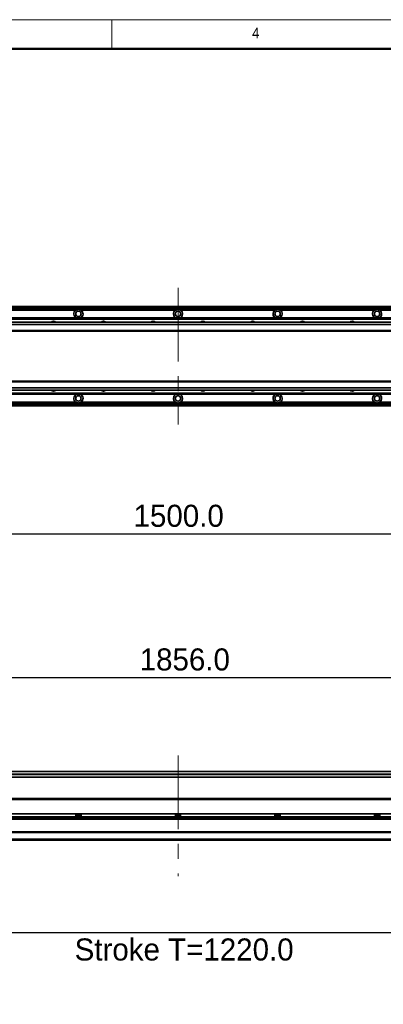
# Model space of a CAD drawing. Header units: millimetres. Extents: x 35 to 2905, y 35 to 2044.
# Tile 6 of 10: x 1009 to 1447, y 858 to 2044. Entities that reach past the tile are written whole.
import ezdxf

# ---------------------------------------------------------------- set-up
doc = ezdxf.new("R2010")
doc.units = ezdxf.units.MM
doc.header["$LTSCALE"] = 7
doc.header["$PDSIZE"] = -1
doc.linetypes.add('CENTERX2', pattern=[20.32, 12.7, -2.54, 2.54, -2.54])
doc.layers.add('黑色实线', color=7, linetype='Continuous')
doc.styles.add('SLDTEXTSTYLE1', font='Gothic.ttf', dxfattribs={"width": 0.913})
doc.styles.add('SLDTEXTSTYLE8', font='txt')
doc.dimstyles.new('SLDDIMSTYLE3', dxfattribs={"dimtxt": 26.6, "dimasz": 14, "dimexe": 0, "dimexo": 0.0625, "dimgap": 6.65, "dimtad": 2, "dimdec": 1, "dimrnd": 1e-09, "dimzin": 4, "dimdsep": 46, "dimtxsty": 'SLDTEXTSTYLE8', "dimsah": 1, "dimcen": 0.09, "dimadec": 0, "dimazin": 1, "dimtfac": 1, "dimtdec": 1, "dimtofl": 0, "dimtmove": 0, "dimatfit": 3, "dimfxl": 0, "dimfrac": 2, "dimtolj": 1, "dimtzin": 12, "dimarcsym": 0})

# ---------------------------------------------------------------- blocks, each defined once
blk = doc.blocks.new('_D_20')
at = {"layer": '黑色实线'}
for p, q in [((1949.8, 1507.1), (1949.8, 1417.6)), ((449.8, 1503.3), (449.8, 1417.6)), ((449.8, 1424.6), (1949.8, 1424.6))]:
    blk.add_line(p, q, dxfattribs=at)
for points in [[(449.8, 1424.6), (463.8, 1422.5), (463.8, 1426.7)], [(1949.8, 1424.6), (1935.8, 1426.7), (1935.8, 1422.5)]]:
    blk.add_solid(points, dxfattribs=at)
at = {"layer": '黑色实线', "insert": (1146.2, 1459.5), "char_height": 26.6, "attachment_point": 1, "style": 'SLDTEXTSTYLE8'}
blk.add_mtext('1500.0', dxfattribs=at)
blk = doc.blocks.new('_D_21')
at = {"layer": '黑色实线'}
for p, q in [((271.8, 1121.9), (271.8, 1258.5)), ((2127.8, 1121.9), (2127.8, 1258.5)), ((271.8, 1251.5), (2127.8, 1251.5))]:
    blk.add_line(p, q, dxfattribs=at)
for points in [[(271.8, 1251.5), (285.8, 1249.4), (285.8, 1253.6)], [(2127.8, 1251.5), (2113.8, 1253.6), (2113.8, 1249.4)]]:
    blk.add_solid(points, dxfattribs=at)
at = {"layer": '黑色实线', "insert": (1153.6, 1286.4), "char_height": 26.6, "attachment_point": 1, "style": 'SLDTEXTSTYLE8'}
blk.add_mtext('1856.0', dxfattribs=at)
blk = doc.blocks.new('_D_26')
at = {"layer": 'Defpoints', "color": 0}
for p in [(573.3, 1108.5), (1793.3, 1105), (573.3, 943.5)]:
    blk.add_point(p, dxfattribs=at)
at = {"layer": '黑色实线', "color": 0, "lineweight": -2}
for p, q in [((573.3, 1108.5), (573.3, 943.5)), ((1793.3, 1105), (1793.3, 943.5)), ((1779.3, 943.5), (587.3, 943.5))]:
    blk.add_line(p, q, dxfattribs=at)
at = {"layer": '黑色实线', "color": 0}
for points in [[(587.3, 945.9), (587.3, 941.2), (573.3, 943.5)], [(1779.3, 945.9), (1779.3, 941.2), (1793.3, 943.5)]]:
    blk.add_solid(points, dxfattribs=at)
at = {"layer": '黑色实线', "color": 0, "insert": (1207.2, 936.9), "char_height": 26.6, "attachment_point": 2, "style": 'SLDTEXTSTYLE8'}
blk.add_mtext('\\A1;Stroke T=1220.0', dxfattribs=at)

msp = doc.modelspace()

# ---------------------------------------------------------------- linework, layer by layer
at = {"color": 7, "linetype": 'Continuous', "lineweight": 18}
for p, q in [((2905, 2044), (35, 2044)), ((1120, 2009), (1120, 2044)), ((70, 2009), (2870, 2009))]:
    msp.add_line(p, q, dxfattribs=at)
at = {"color": 7, "linetype": 'Continuous', "lineweight": 50}
msp.add_line((2870, 2009), (70, 2009), dxfattribs=at)
at = {"color": 7, "linetype": 'Continuous', "lineweight": 35}
for p, q in [((1850.82, 1698.57), (548.82, 1698.57)), ((548.82, 1698.37), (1850.82, 1698.37)), ((548.82, 1698.17), (1850.82, 1698.17)), ((1850.82, 1698.07), (548.82, 1698.07)), ((1850.82, 1696.07), (548.82, 1696.07)), ((1076.65, 1694.07), (962.99, 1694.07)), ((1196.65, 1694.07), (1082.99, 1694.07)), ((1316.65, 1694.07), (1202.99, 1694.07)), ((1436.65, 1694.07), (1322.99, 1694.07)), ((1556.65, 1694.07), (1442.99, 1694.07)), ((2095.32, 1679.57), (304.32, 1679.57)), ((2095.32, 1676.57), (304.32, 1676.57)), ((574.82, 1684.57), (1824.82, 1684.57)), ((574.82, 1684.27), (1824.82, 1684.27)), ((574.82, 1683.38), (1824.82, 1683.38)), ((574.82, 1683.08), (1824.82, 1683.08)), ((2095.32, 1669.57), (304.32, 1669.57)), ((304.32, 1668.57), (2095.32, 1668.57)), ((2095.32, 1608.57), (304.32, 1608.57)), ((2095.32, 1607.57), (304.32, 1607.57)), ((2095.32, 1600.57), (304.32, 1600.57)), ((2095.32, 1597.57), (304.32, 1597.57)), ((574.82, 1594.06), (1824.82, 1594.06)), ((574.82, 1593.77), (1824.82, 1593.77)), ((574.82, 1592.87), (1824.82, 1592.87)), ((574.82, 1592.58), (1824.82, 1592.58)), ((1821.32, 1581.08), (580.32, 1581.08)), ((1821.32, 1578.57), (580.32, 1578.57)), ((1076.65, 1583.08), (962.99, 1583.08)), ((1196.65, 1583.08), (1082.99, 1583.08)), ((1316.65, 1583.08), (1202.99, 1583.08)), ((1436.65, 1583.08), (1322.99, 1583.08)), ((1556.65, 1583.08), (1442.99, 1583.08)), ((2095.32, 1137.88), (304.32, 1137.88)), ((1821.32, 1131.38), (580.32, 1131.38)), ((1793.32, 1105.47), (459.82, 1105.47)), ((565.82, 1105.53), (1793.32, 1105.53)), ((1910.57, 1080.47), (489.06, 1080.47)), ((1909.82, 1086.93), (489.82, 1086.93)), ((1909.82, 1083.53), (489.82, 1083.53)), ((1076.65, 1086.93), (1076.65, 1083.53)), ((1082.99, 1085.53), (1076.65, 1085.53)), ((1082.99, 1083.53), (1082.99, 1086.93)), ((1196.65, 1086.93), (1196.65, 1083.53)), ((1202.99, 1085.53), (1196.65, 1085.53)), ((1202.99, 1083.53), (1202.99, 1086.93)), ((1316.65, 1086.93), (1316.65, 1083.53)), ((1322.99, 1085.53), (1316.65, 1085.53)), ((1322.99, 1083.53), (1322.99, 1086.93)), ((1436.65, 1086.93), (1436.65, 1083.53)), ((1442.99, 1085.53), (1436.65, 1085.53)), ((1442.99, 1083.53), (1442.99, 1086.93)), ((2115.82, 1065.47), (283.82, 1065.47)), ((2115.82, 1064.47), (283.82, 1064.47)), ((2115.82, 1056.53), (283.82, 1056.53)), ((2115.82, 1055.53), (283.82, 1055.53))]:
    msp.add_line(p, q, dxfattribs=at)
at = {"color": 8, "linetype": 'Continuous', "lineweight": 35}
for p, q in [((1850.82, 1697.57), (548.82, 1697.57)), ((1821.32, 1579.57), (580.32, 1579.57)), ((1824.82, 1134.88), (574.82, 1134.88)), ((1824.82, 1134.38), (574.82, 1134.38)), ((1793.88, 1104.47), (459.82, 1104.47)), ((1909.82, 1081.47), (489.82, 1081.47))]:
    msp.add_line(p, q, dxfattribs=at)
at = {"color": 7, "linetype": 'Continuous', "lineweight": 35}
for centre in [(1079.82, 1689.57), (1199.82, 1689.57), (1319.82, 1689.57), (1439.82, 1689.57), (1079.82, 1587.57), (1199.82, 1587.57), (1319.82, 1587.57), (1439.82, 1587.57)]:
    msp.add_circle(centre, 3.3, dxfattribs=at)
for centre, radius, start, end in [((1079.82, 1689.57), 5.5, 125.18979, 245.50882), ((1079.82, 1689.57), 5.5, 294.49118, 54.81021), ((1199.82, 1689.57), 5.5, 125.18979, 245.50882), ((1199.82, 1689.57), 5.5, 294.49118, 54.81021), ((1319.82, 1689.57), 5.5, 125.18979, 245.50882), ((1319.82, 1689.57), 5.5, 294.49118, 54.81021), ((1439.82, 1689.57), 5.5, 125.18979, 245.50882), ((1439.82, 1689.57), 5.5, 294.49118, 54.81021), ((1049.82, 1677.07), 3.75, 41.91572, 138.08428), ((1109.82, 1677.07), 3.75, 41.91572, 138.08428), ((1169.82, 1677.07), 3.75, 41.91572, 138.08428), ((1229.82, 1677.07), 3.75, 41.91572, 138.08428), ((1289.82, 1677.07), 3.75, 41.91572, 138.08428), ((1349.82, 1677.07), 3.75, 41.91572, 138.08428), ((1409.82, 1677.07), 3.75, 41.91572, 138.08428), ((1049.82, 1600.08), 3.75, 221.91572, 318.08428), ((1079.82, 1587.57), 5.5, 114.49118, 234.81021), ((1079.82, 1587.57), 5.5, 305.18979, 65.50882), ((1109.82, 1600.08), 3.75, 221.91572, 318.08428), ((1169.82, 1600.08), 3.75, 221.91572, 318.08428), ((1199.82, 1587.57), 5.5, 114.49118, 234.81021), ((1199.82, 1587.57), 5.5, 305.18979, 65.50882), ((1229.82, 1600.08), 3.75, 221.91572, 318.08428), ((1289.82, 1600.08), 3.75, 221.91572, 318.08428), ((1319.82, 1587.57), 5.5, 114.49118, 234.81021), ((1319.82, 1587.57), 5.5, 305.18979, 65.50882), ((1349.82, 1600.08), 3.75, 221.91572, 318.08428), ((1409.82, 1600.08), 3.75, 221.91572, 318.08428), ((1439.82, 1587.57), 5.5, 114.49118, 234.81021), ((1439.82, 1587.57), 5.5, 305.18979, 65.50882)]:
    msp.add_arc(centre, radius, start, end, dxfattribs=at)
for points, knots in [([(1082.99, 1694.07), (1082.53, 1694.34), (1081.58, 1694.89), (1079.89, 1695.15), (1078.15, 1694.94), (1077.15, 1694.36), (1076.65, 1694.07)], [0, 0, 0, 0, 0.2356821, 0.4864732, 0.7448469, 1, 1, 1, 1]), ([(1202.99, 1694.07), (1202.53, 1694.34), (1201.58, 1694.89), (1199.89, 1695.15), (1198.15, 1694.94), (1197.15, 1694.36), (1196.65, 1694.07)], [0, 0, 0, 0, 0.2356821, 0.4864732, 0.7448469, 1, 1, 1, 1]), ([(1322.99, 1694.07), (1322.53, 1694.34), (1321.58, 1694.89), (1319.89, 1695.15), (1318.15, 1694.94), (1317.15, 1694.36), (1316.65, 1694.07)], [0, 0, 0, 0, 0.2356821, 0.4864732, 0.7448469, 1, 1, 1, 1]), ([(1442.99, 1694.07), (1442.53, 1694.34), (1441.58, 1694.89), (1439.89, 1695.15), (1438.15, 1694.94), (1437.15, 1694.36), (1436.65, 1694.07)], [0, 0, 0, 0, 0.2356978, 0.4864716, 0.7448627, 1, 1, 1, 1]), ([(1076.65, 1583.08), (1077.11, 1582.81), (1078.05, 1582.25), (1079.74, 1581.99), (1081.48, 1582.21), (1082.49, 1582.79), (1082.99, 1583.08)], [0, 0, 0, 0, 0.2356821, 0.4864732, 0.7448469, 1, 1, 1, 1]), ([(1196.65, 1583.08), (1197.11, 1582.81), (1198.05, 1582.25), (1199.74, 1581.99), (1201.48, 1582.21), (1202.49, 1582.79), (1202.99, 1583.08)], [0, 0, 0, 0, 0.2356821, 0.4864732, 0.7448469, 1, 1, 1, 1]), ([(1316.65, 1583.08), (1317.11, 1582.81), (1318.05, 1582.25), (1319.74, 1581.99), (1321.48, 1582.21), (1322.49, 1582.79), (1322.99, 1583.08)], [0, 0, 0, 0, 0.2356821, 0.4864732, 0.7448469, 1, 1, 1, 1]), ([(1436.65, 1583.08), (1437.11, 1582.81), (1438.05, 1582.25), (1439.74, 1581.99), (1441.48, 1582.21), (1442.49, 1582.79), (1442.99, 1583.08)], [0, 0, 0, 0, 0.2356821, 0.4864732, 0.7448469, 1, 1, 1, 1])]:
    msp.add_open_spline(points, degree=3, knots=knots, dxfattribs=at)
at = {"layer": '黑色实线', "linetype": 'CENTERX2', "lineweight": 18}
for p, q in [((1199.82, 1721.02), (1199.82, 1556.12)), ((1199.82, 1157.48), (1199.82, 1011.88))]:
    msp.add_line(p, q, dxfattribs=at)

# ---------------------------------------------------------------- texts
at = {"color": 7, "linetype": 'Continuous', "lineweight": 0, "insert": (1289.17, 2034.52), "char_height": 12.96, "attachment_point": 1, "style": 'SLDTEXTSTYLE1'}
msp.add_mtext('4', dxfattribs=at)

# ---------------------------------------------------------------- dimensions: what is measured, and where the dimension line sits
at = {"layer": '黑色实线'}
for base, p1, p2, picture, middle in [((1949.82, 1424.6), (449.82, 1512.15), (1949.82, 1516), '_D_20', (1198.13, 1424.6)), ((2127.82, 1251.53), (271.82, 1113.03), (2127.82, 1113.03), '_D_21', (1205.59, 1251.53))]:
    dim = msp.add_linear_dim(base=base, p1=p1, p2=p2, dimstyle='SLDDIMSTYLE3', dxfattribs=at)
    dim.commit()
    dim.dimension.update_dxf_attribs({"geometry": picture, "text_midpoint": middle, "dimtype": 160})
dim = msp.add_linear_dim(base=(573.32, 943.53), p1=(1793.32, 1105.03), p2=(573.32, 1108.53), text='Stroke T=<>', dimstyle='SLDDIMSTYLE3', dxfattribs=at)
dim.commit()
dim.dimension.update_dxf_attribs({"geometry": '_D_26', "text_midpoint": (1207.24, 943.53), "dimtype": 160})

doc.saveas('drawing.dxf')
